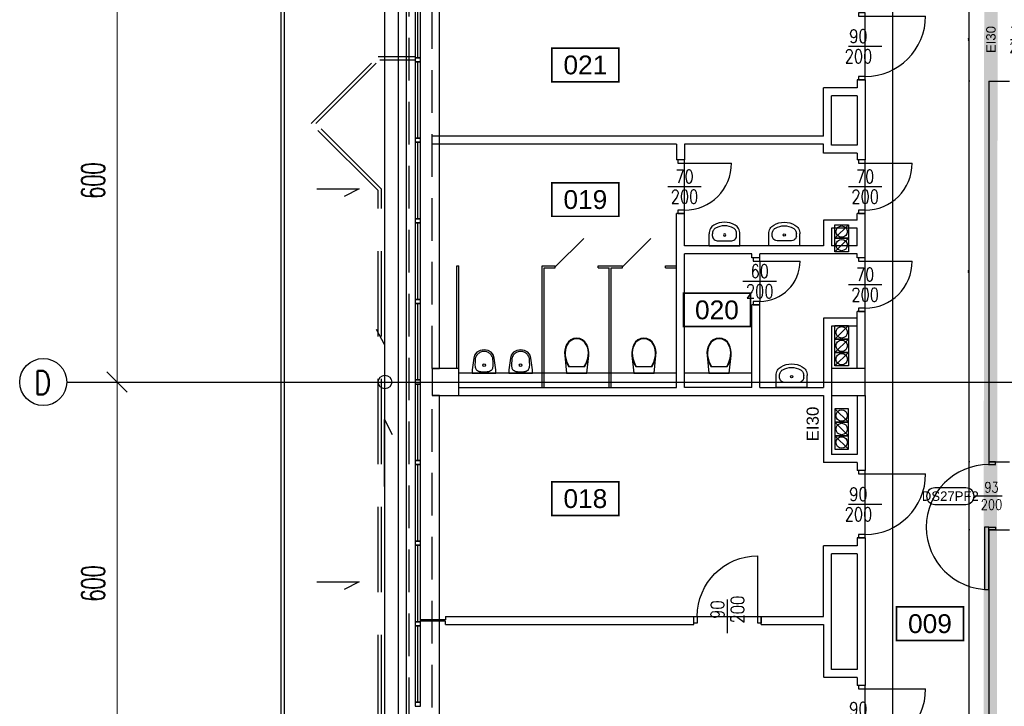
# Model space of a CAD drawing. Header units: centimetres. Extents: x -228435 to 46820, y -89367 to 152985.
# Tile 16 of 252: x -77480 to -62818, y 36170 to 46396. Entities that reach past the tile are written whole.
import ezdxf
from ezdxf.enums import TextEntityAlignment as Align

# ---------------------------------------------------------------- set-up
doc = ezdxf.new("R2010")
doc.units = ezdxf.units.CM
doc.header["$LTSCALE"] = 50
doc.header["$PDMODE"] = 35
doc.header["$PDSIZE"] = 0.1
for name, pattern in [('Kondygnacja  -0_5$0$DIVIDE', [31.75, 12.7, -6.35, 0, -6.35, 0, -6.35]), ('Kondygnacja  -0_5$0$DOT2', [3.175, 0, -3.175]), ('Kondygnacja  -0_5$0$HIDDEN', [9.525, 6.35, -3.175]), ('Osie rzutów$0$DASHDOT2', [12.7, 6.35, -3.175, 0, -3.175])]:
    doc.linetypes.add(name, pattern=pattern)
doc.layers.get('0').update_dxf_attribs({"color": 8})
doc.layers.get('DEFPOINTS').update_dxf_attribs({"color": 8})
for name, color, linetype in [('Kondygnacja  -0_5$0$ARCH_ETAPOWANIE', 8, 'Kondygnacja  -0_5$0$DIVIDE'), ('Kondygnacja  -0_5$0$ARCH_INFO_ETYK_DRZWI', 8, 'Continuous'), ('Kondygnacja  -0_5$0$ARCH_INFO_ETYK_DRZWI_IST', 8, 'Continuous'), ('Kondygnacja  -0_5$0$ARCH_INFO_ODPORNOŚĆ OGNIOWA', 8, 'Continuous'), ('Kondygnacja  -0_5$0$ARCH_MUROWANE_IST', 8, 'Continuous'), ('Kondygnacja  -0_5$0$ARCH_NIEWIDOK_IST', 8, 'Kondygnacja  -0_5$0$HIDDEN'), ('Kondygnacja  -0_5$0$ARCH_OTWORY_WENTYLACJA_IST', 8, 'Continuous'), ('Kondygnacja  -0_5$0$ARCH_WIDOK_IST', 8, 'Continuous'), ('Kondygnacja  -0_5$0$ARCH_WYBURZENIA', 8, 'Kondygnacja  -0_5$0$DOT2'), ('Kondygnacja  -0_5$0$ARCH_WYPOSAŻENIE_SANITARNE_IST', 8, 'Continuous'), ('Kondygnacja  -0_5$0$ARCH_ŚCIANKI_WC_5_IST', 8, 'Continuous'), ('Kondygnacja  -0_5$0$ARCH_ŚLUSARKA_DRZWI', 8, 'Continuous'), ('Kondygnacja  -0_5$0$ARCH_ŚLUSARKA_DRZWI_IST', 8, 'Continuous'), ('Kondygnacja  -0_5$0$ARCH_ŚLUSARKA_OKNA_IST', 8, 'Continuous'), ('Kondygnacja  -0_5$0$ARCH_ŻELBET_IST', 8, 'Continuous'), ('Osie rzutów$0$ARCH_INFO_OSIE_IST', 8, 'Osie rzutów$0$DASHDOT2'), ('Osie rzutów$0$ARCH_INFO_OSIE_OPISY_IST', 8, 'Continuous'), ('Pomieszczenia -05$0$ARCH_INFO_AREA_ETYKIETY_200', 8, 'Continuous')]:
    doc.layers.add(name, color=color, linetype=linetype)
doc.layers.add('Kondygnacja  -0_5$0$ARCH_INFO_WYMIARY', color=8, linetype='Continuous', lineweight=9)
doc.layers.add('Osie rzutów$0$ARCH_INFO_WYMIARY', color=8, linetype='Continuous', lineweight=9)
doc.styles.add('Kondygnacja  -0_5$0$Arial', font='ARIAL.TTF')
doc.styles.add('Kondygnacja  -0_5$0$Romans', font='Romans.shx', dxfattribs={"width": 0.7})
doc.styles.add('Kondygnacja  -0_5$0$ROMANS-50-CM', font='romans.shx', dxfattribs={"width": 0.8, "height": 10})
doc.styles.add('Osie rzutów$0$ROMANS-250-CM', font='romans.shx', dxfattribs={"width": 0.8, "height": 50})
doc.styles.add('Osie rzutów$0$wymiary_cuprum', font='Romans.shx', dxfattribs={"width": 0.6})
doc.styles.add('Pomieszczenia -05$0$Arial', font='ARIAL.TTF')
doc.dimstyles.new('Kondygnacja  -0_5$0$Wymiary 1-100', dxfattribs={"dimtxt": 12, "dimasz": 10, "dimexe": 5, "dimexo": 0, "dimgap": 4, "dimtad": 1, "dimrnd": 0.5, "dimzin": 12, "dimdsep": 46, "dimtxsty": 'Kondygnacja  -0_5$0$Romans', "dimblk": 'Kondygnacja  -0_5$0$_Oblique', "dimcen": 10, "dimdle": 10, "dimclrt": 55, "dimazin": 0, "dimtfac": 1, "dimtmove": 1, "dimatfit": 3, "dimfxl": 0, "dimtolj": 1, "dimtzin": 0, "dimarcsym": 0})
doc.dimstyles.new('Osie rzutów$0$ARCH_ CT', dxfattribs={"dimtxt": 20, "dimasz": 20, "dimexe": 12, "dimexo": 20, "dimgap": 5, "dimtad": 1, "dimdec": 1, "dimrnd": 0.5, "dimzin": 9, "dimdsep": 46, "dimtxsty": 'Osie rzutów$0$wymiary_cuprum', "dimblk": 'Osie rzutów$0$_Oblique', "dimcen": 8, "dimdle": 12, "dimclrd": 256, "dimclre": 256, "dimclrt": 55, "dimadec": 1, "dimazin": 0, "dimtfac": 1, "dimtdec": 1, "dimtmove": 1, "dimatfit": 2, "dimldrblk": 'Osie rzutów$0$_Dot', "dimfxl": 0, "dimtolj": 1, "dimtzin": 0, "dimlwd": -1, "dimlwe": -1, "dimarcsym": 0})

# ---------------------------------------------------------------- blocks, each defined once
blk = doc.blocks.new('Osie rzutów$0$_Oblique')
at = {"color": 0, "linetype": 'ByBlock', "lineweight": -2}
blk.add_line((-0.5, -0.5), (0.5, 0.5), dxfattribs=at)
blk = doc.blocks.new('*D319')
at = {"layer": 'DEFPOINTS', "color": 0}
for p in [(4545, 9200), (4511, 8600), (4545, 8600)]:
    blk.add_point(p, dxfattribs=at)
at = {"layer": 'Osie rzutów$0$ARCH_INFO_WYMIARY'}
for p, q in [((4511, 9208), (4511, 8592)), ((4530, 9200), (4503, 9200)), ((4530, 8600), (4503, 8600))]:
    blk.add_line(p, q, dxfattribs=at)
at = {"layer": 'Osie rzutów$0$ARCH_INFO_WYMIARY', "xscale": 30, "yscale": 30, "zscale": 30}
for p, rotation in [((4511, 9200), 90), ((4511, 8600), 270)]:
    blk.add_blockref('Osie rzutów$0$_Oblique', p, dxfattribs=dict(at, rotation=rotation))
at = {"layer": 'Osie rzutów$0$ARCH_INFO_WYMIARY', "color": 55, "insert": (4475.5, 8900), "char_height": 35, "attachment_point": 5, "rotation": 90, "style": 'Osie rzutów$0$wymiary_cuprum'}
blk.add_mtext('\\A1;600', dxfattribs=at)
blk = doc.blocks.new('Osie rzutów$0$_Dot')
at = {"color": 0, "linetype": 'ByBlock', "lineweight": -2}
blk.add_line((-0.5, 0), (-1, 0), dxfattribs=at)
at = {"color": 0, "linetype": 'ByBlock', "const_width": 0.5}
blk.add_lwpolyline([(-0.25, 0, 1), (0.25, 0, 1)], format="xyb", close=True, dxfattribs=at)
blk = doc.blocks.new('*D320')
at = {"layer": 'DEFPOINTS', "color": 0}
for p in [(4545, 8600), (4511, 8000), (4545, 8000)]:
    blk.add_point(p, dxfattribs=at)
at = {"layer": 'Osie rzutów$0$ARCH_INFO_WYMIARY'}
for p, q in [((4511, 8608), (4511, 7992)), ((4530, 8600), (4503, 8600)), ((4530, 8000), (4503, 8000))]:
    blk.add_line(p, q, dxfattribs=at)
at = {"layer": 'Osie rzutów$0$ARCH_INFO_WYMIARY', "xscale": 30, "yscale": 30, "zscale": 30}
for p, rotation in [((4511, 8600), 90), ((4511, 8000), 270)]:
    blk.add_blockref('Osie rzutów$0$_Oblique', p, dxfattribs=dict(at, rotation=rotation))
at = {"layer": 'Osie rzutów$0$ARCH_INFO_WYMIARY', "color": 55, "insert": (4475.5, 8300), "char_height": 35, "attachment_point": 5, "rotation": 90, "style": 'Osie rzutów$0$wymiary_cuprum'}
blk.add_mtext('\\A1;600', dxfattribs=at)
blk = doc.blocks.new('Kondygnacja  -0_5$0$T-drzwi_prawe-200')
at = {"layer": 'Kondygnacja  -0_5$0$ARCH_INFO_ETYK_DRZWI'}
blk.add_line((0, 0), (60, 0), dxfattribs=at)
blk.add_lwpolyline([(143.7, 17.5), (77.5, 17.5, 1), (77.5, -17.5), (143.7, -17.5, 1)], format="xyb", close=True, dxfattribs=at)
at = {"layer": 'Kondygnacja  -0_5$0$ARCH_INFO_ETYK_DRZWI', "color": 1, "style": 'Kondygnacja  -0_5$0$Arial'}
blk.add_attdef('ADS_DRZWI:ODPORNOŚĆ_OGNIOWA', text='', height=20, rotation=90, dxfattribs=at).set_placement((-25.5, 0.1), align=Align.BOTTOM_CENTER)
at = {"layer": 'Kondygnacja  -0_5$0$ARCH_INFO_ETYK_DRZWI', "style": 'Kondygnacja  -0_5$0$Romans', "width": 0.8}
for tag, p in [('ADS_DRZWI:SZEROKOŚĆ', (20.5, 8)), ('ADS_DRZWI:WYSOKOŚĆ', (20.5, -28))]:
    blk.add_attdef(tag, text='', height=22, dxfattribs=at).set_placement(p, align=Align.CENTER)
at = {"layer": 'Kondygnacja  -0_5$0$ARCH_INFO_ETYK_DRZWI', "style": 'Kondygnacja  -0_5$0$Arial'}
blk.add_attdef('ADS_DRZWI:SYMBOL', text='', height=20, dxfattribs=at).set_placement((110.7, 0), align=Align.MIDDLE)
blk = doc.blocks.new('Kondygnacja  -0_5$0$T-drzwi_lewe-200')
at = {"layer": 'Kondygnacja  -0_5$0$ARCH_INFO_ETYK_DRZWI'}
blk.add_line((0, 0), (-60, 0), dxfattribs=at)
blk.add_lwpolyline([(-77.5, 17.5), (-143.7, 17.5, 1), (-143.7, -17.5), (-77.5, -17.5, 1)], format="xyb", close=True, dxfattribs=at)
at = {"layer": 'Kondygnacja  -0_5$0$ARCH_INFO_ETYK_DRZWI', "color": 1, "style": 'Kondygnacja  -0_5$0$Arial'}
blk.add_attdef('ADS_DRZWI:ODPORNOŚĆ_OGNIOWA', text='', height=20, rotation=90, dxfattribs=at).set_placement((56.4, 0.1), align=Align.BOTTOM_CENTER)
at = {"layer": 'Kondygnacja  -0_5$0$ARCH_INFO_ETYK_DRZWI', "style": 'Kondygnacja  -0_5$0$Romans', "width": 0.8}
for tag, p in [('ADS_DRZWI:SZEROKOŚĆ', (-23, 7.9)), ('ADS_DRZWI:WYSOKOŚĆ', (-23, -29))]:
    blk.add_attdef(tag, text='', height=22, dxfattribs=at).set_placement(p, align=Align.CENTER)
at = {"layer": 'Kondygnacja  -0_5$0$ARCH_INFO_ETYK_DRZWI', "style": 'Kondygnacja  -0_5$0$Arial'}
blk.add_attdef('ADS_DRZWI:SYMBOL', text='', height=20, dxfattribs=at).set_placement((-110.6, 0), align=Align.MIDDLE)
blk = doc.blocks.new('Kondygnacja  -0_5$0$_Oblique')
at = {"color": 0, "linetype": 'ByBlock', "lineweight": -2}
blk.add_line((-0.5, -0.5), (0.5, 0.5), dxfattribs=at)
blk = doc.blocks.new('*D151')
at = {"layer": 'DEFPOINTS', "color": 0}
for p in [(-64890, 62540), (-64476, 62540), (-64890, 30370)]:
    blk.add_point(p, dxfattribs=at)
at = {"layer": 'Kondygnacja  -0_5$0$ARCH_INFO_WYMIARY', "color": 0, "lineweight": -2}
for p, q in [((-64484, 62540), (-64471, 62540)), ((-64476, 30360), (-64476, 62550)), ((-64496, 47990), (-64496, 48036)), ((-64476, 46455), (-64496, 47990)), ((-64484, 30370), (-64471, 30370))]:
    blk.add_line(p, q, dxfattribs=at)
at = {"layer": 'Kondygnacja  -0_5$0$ARCH_INFO_WYMIARY', "color": 0, "lineweight": -2, "xscale": 10, "yscale": 10, "zscale": 10}
for p, rotation in [((-64476, 62540), 90), ((-64476, 30370), 270)]:
    blk.add_blockref('Kondygnacja  -0_5$0$_Oblique', p, dxfattribs=dict(at, rotation=rotation))
at = {"layer": 'Kondygnacja  -0_5$0$ARCH_INFO_WYMIARY', "color": 55, "insert": (-64506, 48013), "char_height": 12, "attachment_point": 5, "rotation": 90, "style": 'Kondygnacja  -0_5$0$Romans'}
blk.add_mtext('\\A1;32170', dxfattribs=at)
blk = doc.blocks.new('*D111')
at = {"layer": 'DEFPOINTS', "color": 0}
for p in [(-63339, 38800), (-63050, 38800), (-63050, 19095)]:
    blk.add_point(p, dxfattribs=at)
at = {"layer": 'Kondygnacja  -0_5$0$ARCH_INFO_WYMIARY', "color": 0, "lineweight": -2}
for p, q in [((-63331, 38800), (-63344, 38800)), ((-63339, 19085), (-63339, 38810)), ((-63331, 19095), (-63344, 19095))]:
    blk.add_line(p, q, dxfattribs=at)
at = {"layer": 'Kondygnacja  -0_5$0$ARCH_INFO_WYMIARY', "color": 0, "lineweight": -2, "xscale": 10, "yscale": 10, "zscale": 10}
for p, rotation in [((-63339, 38800), 90), ((-63339, 19095), 270)]:
    blk.add_blockref('Kondygnacja  -0_5$0$_Oblique', p, dxfattribs=dict(at, rotation=rotation))
at = {"layer": 'Kondygnacja  -0_5$0$ARCH_INFO_WYMIARY', "color": 55, "insert": (-63349, 27500), "char_height": 12, "attachment_point": 5, "rotation": 90, "style": 'Kondygnacja  -0_5$0$Romans'}
blk.add_mtext('\\A1;19705', dxfattribs=at)
blk = doc.blocks.new('*D112')
at = {"layer": 'DEFPOINTS', "color": 0}
for p in [(-63339, 39810), (-62980, 39810), (-63050, 38800)]:
    blk.add_point(p, dxfattribs=at)
at = {"layer": 'Kondygnacja  -0_5$0$ARCH_INFO_WYMIARY', "color": 0, "lineweight": -2}
for p, q in [((-63331, 39810), (-63344, 39810)), ((-63339, 38790), (-63339, 39820)), ((-63331, 38800), (-63344, 38800))]:
    blk.add_line(p, q, dxfattribs=at)
at = {"layer": 'Kondygnacja  -0_5$0$ARCH_INFO_WYMIARY', "color": 0, "lineweight": -2, "xscale": 10, "yscale": 10, "zscale": 10}
for p, rotation in [((-63339, 39810), 90), ((-63339, 38800), 270)]:
    blk.add_blockref('Kondygnacja  -0_5$0$_Oblique', p, dxfattribs=dict(at, rotation=rotation))
at = {"layer": 'Kondygnacja  -0_5$0$ARCH_INFO_WYMIARY', "color": 55, "insert": (-63349, 39305), "char_height": 12, "attachment_point": 5, "rotation": 90, "style": 'Kondygnacja  -0_5$0$Romans'}
blk.add_mtext('\\A1;1010', dxfattribs=at)
blk = doc.blocks.new('*D170')
at = {"layer": 'DEFPOINTS', "color": 0}
for p in [(-63339, 45480), (-63050, 45480), (-62980, 39810)]:
    blk.add_point(p, dxfattribs=at)
at = {"layer": 'Kondygnacja  -0_5$0$ARCH_INFO_WYMIARY', "color": 0, "lineweight": -2}
for p, q in [((-63331, 45480), (-63344, 45480)), ((-63339, 39800), (-63339, 45490)), ((-63331, 39810), (-63344, 39810))]:
    blk.add_line(p, q, dxfattribs=at)
at = {"layer": 'Kondygnacja  -0_5$0$ARCH_INFO_WYMIARY', "color": 0, "lineweight": -2, "xscale": 10, "yscale": 10, "zscale": 10}
for p, rotation in [((-63339, 45480), 90), ((-63339, 39810), 270)]:
    blk.add_blockref('Kondygnacja  -0_5$0$_Oblique', p, dxfattribs=dict(at, rotation=rotation))
at = {"layer": 'Kondygnacja  -0_5$0$ARCH_INFO_WYMIARY', "color": 55, "insert": (-63349, 42645), "char_height": 12, "attachment_point": 5, "rotation": 90, "style": 'Kondygnacja  -0_5$0$Romans'}
blk.add_mtext('\\A1;5670', dxfattribs=at)
blk = doc.blocks.new('*D171')
at = {"layer": 'DEFPOINTS', "color": 0}
for p in [(-63339, 46720), (-63050, 46720), (-63050, 45480)]:
    blk.add_point(p, dxfattribs=at)
at = {"layer": 'Kondygnacja  -0_5$0$ARCH_INFO_WYMIARY', "color": 0, "lineweight": -2}
for p, q in [((-63331, 46720), (-63344, 46720)), ((-63339, 45470), (-63339, 46730)), ((-63331, 45480), (-63344, 45480))]:
    blk.add_line(p, q, dxfattribs=at)
at = {"layer": 'Kondygnacja  -0_5$0$ARCH_INFO_WYMIARY', "color": 0, "lineweight": -2, "xscale": 10, "yscale": 10, "zscale": 10}
for p, rotation in [((-63339, 46720), 90), ((-63339, 45480), 270)]:
    blk.add_blockref('Kondygnacja  -0_5$0$_Oblique', p, dxfattribs=dict(at, rotation=rotation))
at = {"layer": 'Kondygnacja  -0_5$0$ARCH_INFO_WYMIARY', "color": 55, "insert": (-63349, 46100), "char_height": 12, "attachment_point": 5, "rotation": 90, "style": 'Kondygnacja  -0_5$0$Romans'}
blk.add_mtext('\\A1;1240', dxfattribs=at)
blk = doc.blocks.new('Kondygnacja  -0_5$0$DRZWI90')
blk.add_line((-45, 0), (-45, 90))
at = {"lineweight": -3}
for p, q in [((0, -25), (0, 25)), ((45, 0), (-45, 0))]:
    blk.add_line(p, q, dxfattribs=at)
for points in [[(-50, -10), (-45, -10), (-45, 0), (-50, 0)], [(45, -10), (50, -10), (50, 0), (45, 0)]]:
    blk.add_lwpolyline(points, close=True, dxfattribs=at)
blk.add_arc((-45, 0), 90, 0, 90, dxfattribs=at)
blk = doc.blocks.new('Kondygnacja  -0_5$0$DRZWI70')
blk.add_line((-35, 0), (-35, 70))
at = {"lineweight": -3}
for p, q in [((0, -25), (0, 25)), ((35, 0), (-35, 0))]:
    blk.add_line(p, q, dxfattribs=at)
for points in [[(-40, -10), (-35, -10), (-35, 0), (-40, 0)], [(35, -10), (40, -10), (40, 0), (35, 0)]]:
    blk.add_lwpolyline(points, close=True, dxfattribs=at)
blk.add_arc((-35, 0), 70, 0, 90, dxfattribs=at)
blk = doc.blocks.new('Kondygnacja  -0_5$0$kibel wiszący')
at = {"ltscale": 0.3}
for p, q in [((-12.3, 46.8), (-15, 43)), ((-11.8, 46.2), (-14.2, 42.6)), ((-8.8, 49.7), (-12.3, 46.8)), ((-8.4, 49), (-11.8, 46.2)), ((-4.6, 51.6), (-8.8, 49.7)), ((-4.4, 50.8), (-8.4, 49)), ((0, 52.2), (-4.6, 51.6)), ((0, 51.4), (-4.4, 50.8)), ((4.6, 51.6), (0, 52.2)), ((4.4, 50.8), (0, 51.4)), ((8.4, 49), (4.4, 50.8)), ((8.8, 49.7), (4.6, 51.6)), ((11.8, 46.2), (8.4, 49)), ((12.3, 46.8), (8.8, 49.7)), ((14.2, 42.6), (11.8, 46.2)), ((15, 43), (12.3, 46.8)), ((-17.6, 34.9), (-18.1, 30.7)), ((-18.1, 30.7), (-17.9, 26.5)), ((-16.6, 39), (-17.6, 34.9)), ((-16.8, 34.8), (-17.3, 30.7)), ((-17.3, 30.7), (-17.1, 26.6)), ((-15.8, 38.8), (-16.8, 34.8)), ((-15, 43), (-16.6, 39)), ((-14.2, 42.6), (-15.8, 38.8)), ((15.8, 38.8), (14.2, 42.6)), ((16.6, 39), (15, 43)), ((16.8, 34.8), (15.8, 38.8)), ((17.6, 34.9), (16.6, 39)), ((17.3, 30.7), (16.8, 34.8)), ((17.1, 26.6), (17.3, 30.7)), ((18.1, 30.7), (17.6, 34.9)), ((17.9, 26.5), (18.1, 30.7)), ((-17.9, 26.5), (-17.2, 22.2)), ((-17.9, 26.5), (-15.1, 0)), ((-17.2, 22.2), (-16, 18.1)), ((-17.1, 26.6), (-16.4, 22.3)), ((-16.4, 22.3), (-15.1, 18.1)), ((-16, 18.1), (-14.3, 14.1)), ((-15.1, 18.1), (-13.4, 14.1)), ((13.4, 14.1), (15.2, 18.1)), ((14.3, 14.1), (16, 18.1)), ((15.1, 0), (17.9, 26.5)), ((15.2, 18.1), (16.4, 22.3)), ((16, 18.1), (17.2, 22.2)), ((16.4, 22.3), (17.1, 26.6)), ((17.2, 22.2), (17.9, 26.5)), ((-14.3, 14.1), (-12.2, 10.3)), ((-13.4, 14.1), (-11.3, 10.3)), ((-12.2, 10.3), (12.2, 10.3)), ((11.3, 10.3), (13.4, 14.1)), ((12.2, 10.3), (14.3, 14.1))]:
    blk.add_line(p, q, dxfattribs=at)
at = {"ltscale": 3}
blk.add_line((-15.1, 0), (15.1, 0), dxfattribs=at)
blk = doc.blocks.new('Kondygnacja  -0_5$0$KLM_Poziom_0$0$M_BATH_TOIL_3D URINAL - BOWL_P')
at = {"color": 0, "linetype": 'ByBlock', "lineweight": -2}
blk.add_lwpolyline([(0, -17.5), (5, -17.5), (22.4, -15.2), (27.1, -14.1), (31.3, -10.8), (34, -5.9), (35, 0), (34, 5.9), (31.3, 10.8), (27.1, 14.1), (22.4, 15.2), (5, 17.5), (0, 17.5)], close=True, dxfattribs=at)
blk.add_lwpolyline([(21.8, -13.1, 0.041948), (24, -12.5, 0.055141), (26.3, -11.3, 0.048624), (28.5, -9.5, 0.049619), (30.2, -7.5, 0.049556), (31.5, -5.2, 0.049867), (32.2, -2.6, 0.049959), (32.5, 0, 0.049959), (32.2, 2.6, 0.049867), (31.5, 5.2, 0.049556), (30.2, 7.5, 0.049619), (28.5, 9.5, 0.048624), (26.3, 11.3, 0.055141), (24, 12.5, 0.041948), (21.8, 13.1, 0.011975), (13.8, 13.5, 0.042106), (10, 13.4, 0.066431), (7.8, 12.9, 0.050995), (5.8, 11.9, 0.080215), (4.8, 11, 0.019094), (4.2, 10.2, 0.027547), (3.9, 9.6, 0.030792), (3.4, 8.7, 0.020957), (2.9, 7.2, 0.047941), (2.5, 4.8, 0.023967), (2.2, 0, 0.023967), (2.5, -4.8, 0.047941), (2.9, -7.2, 0.020957), (3.4, -8.7, 0.030792), (3.9, -9.6, 0.027547), (4.2, -10.2, 0.019094), (4.8, -11, 0.080215), (5.8, -11.9, 0.050995), (7.8, -12.9, 0.066431), (10, -13.4, 0.042106), (13.8, -13.5, 0.011975)], format="xyb", close=True, dxfattribs=at)
blk.add_circle((12.1, 0), 2, dxfattribs=at)
at = {"layer": 'DEFPOINTS', "color": 0, "linetype": 'ByBlock', "lineweight": -2}
for p in [(0, 38.1), (0, -38.1)]:
    blk.add_point(p, dxfattribs=at)
blk = doc.blocks.new('Kondygnacja  -0_5$0$DRZWI60')
at = {"color": 0}
blk.add_line((-30, 0), (-30, 60), dxfattribs=at)
at = {"color": 0, "lineweight": -3}
for p, q in [((0, -25), (0, 25)), ((-30, 0), (30, 0))]:
    blk.add_line(p, q, dxfattribs=at)
for points in [[(-35, -10), (-30, -10), (-30, 0), (-35, 0)], [(30, -10), (35, -10), (35, 0), (30, 0)]]:
    blk.add_lwpolyline(points, close=True, dxfattribs=at)
blk.add_arc((-30, 0), 60, 0, 90, dxfattribs=at)
blk = doc.blocks.new('Kondygnacja  -0_5$0$umywalka')
at = {"ltscale": 0.3}
for p, q in [((0, -23), (0, 23)), ((0, 23), (17.8, 23)), ((14.3, 18), (17.8, 18)), ((7.2, -9.1), (7.2, 9.1)), ((7.2, 9.1), (7.2, 9.1)), ((0, -23), (17.8, -23)), ((14.3, -18), (17.8, -18))]:
    blk.add_line(p, q, dxfattribs=at)
for points in [[(7.2, 9.1), (7.3, 10.8), (7.7, 12.5), (8.4, 14), (9.3, 15.4), (10.3, 16.5), (11.5, 17.3), (12.9, 17.8), (14.3, 18)], [(17.8, 23), (19.8, 22.9), (21.7, 22.5), (23.6, 21.9), (25.4, 21), (27, 20), (28.4, 18.7), (29.7, 17.3), (30.8, 15.7)], [(17.8, 18), (19.1, 17.9), (20.3, 17.7), (21.5, 17.3), (22.6, 16.7), (23.7, 16.1), (24.6, 15.3), (25.4, 14.4), (26.1, 13.3)], [(30.8, 15.7), (32.6, 12), (33.9, 8.1), (34.7, 4.1), (35, 0), (34.7, -4.1), (33.9, -8.1), (32.6, -12), (30.8, -15.7)], [(26.1, 13.3), (27.7, 10.2), (28.8, 6.9), (29.5, 3.5), (29.7, 0), (29.5, -3.5), (28.8, -6.9), (27.7, -10.2), (26.1, -13.3)], [(14.3, -18), (12.9, -17.8), (11.5, -17.3), (10.3, -16.5), (9.3, -15.4), (8.4, -14), (7.7, -12.5), (7.3, -10.8), (7.2, -9.1)], [(26.1, -13.3), (25.4, -14.4), (24.6, -15.3), (23.7, -16.1), (22.6, -16.7), (21.5, -17.3), (20.3, -17.7), (19.1, -17.9), (17.8, -18)], [(30.8, -15.7), (29.7, -17.3), (28.4, -18.7), (27, -20), (25.4, -21), (23.6, -21.9), (21.7, -22.5), (19.8, -22.9), (17.8, -23)]]:
    blk.add_lwpolyline(points, dxfattribs=at)
blk.add_circle((16.1, 0), 1.75, dxfattribs=at)
blk = doc.blocks.new('Pomieszczenia -05$0$etykieta_numer')
at = {"color": 0, "linetype": 'ByBlock', "const_width": 2.44}
blk.add_lwpolyline([(-50, -50), (-50, 0), (50, 0), (50, -50)], close=True, dxfattribs=at)
at = {"color": 0, "linetype": 'ByBlock', "style": 'Pomieszczenia -05$0$Arial'}
blk.add_attdef('AECAREA:NUMBER', text='', height=28, dxfattribs=at).set_placement((0, -25), align=Align.MIDDLE)
blk = doc.blocks.new('Osie rzutów')
at = {"layer": 'Osie rzutów$0$ARCH_INFO_OSIE_IST', "ltscale": 10}
for p, q in [((4930, 12510), (4930, 4623.26)), ((5000, 12510), (5000, 4512.32)), ((5600, 12510), (5600, 4512.32)), ((4436.04, 8600), (15156.54, 8600))]:
    blk.add_line(p, q, dxfattribs=at)
at = {"layer": 'Osie rzutów$0$ARCH_INFO_OSIE_OPISY_IST'}
blk.add_circle((4401.04, 8600), 35, dxfattribs=at)
at = {"layer": 'Osie rzutów$0$ARCH_INFO_OSIE_OPISY_IST', "style": 'Osie rzutów$0$ROMANS-250-CM', "width": 0.8}
blk.add_text('D', height=35, dxfattribs=at).set_placement((4387.76, 8581.57))
at = {"layer": 'Osie rzutów$0$ARCH_INFO_WYMIARY'}
for base, p1, p2, picture, middle in [((4511.04, 8600), (4544.98, 9200), (4544.98, 8600), '*D319', (4475.54, 8900)), ((4511.04, 8000), (4544.98, 8600), (4544.98, 8000), '*D320', (4475.54, 8300))]:
    dim = blk.add_linear_dim(base=base, p1=p1, p2=p2, angle=270, dimstyle='Osie rzutów$0$ARCH_ CT', override={"dimtxt": 35, "dimasz": 30, "dimexe": 8, "dimexo": 15, "dimgap": 18, "dimdle": 8}, dxfattribs=at)
    dim.commit()
    dim.dimension.update_dxf_attribs({"geometry": picture, "text_midpoint": middle})

msp = doc.modelspace()

# ---------------------------------------------------------------- linework, layer by layer
at = {"layer": 'Kondygnacja  -0_5$0$ARCH_ETAPOWANIE', "ltscale": 10, "const_width": 200, "elevation": 3000}
msp.add_lwpolyline([(-71680, -5690), (-71680, 9430), (-65010, 9430), (-65010, 10860), (-63050, 10860), (-62990, 77200), (-59020, 77200), (-59020, 89588.736), (-59420, 89588.736), (-59420.034, 102625.822), (-71890, 102620.19), (-71890, 102620.19), (-32748.04, 102637.868)], dxfattribs=at)
at = {"layer": 'Kondygnacja  -0_5$0$ARCH_MUROWANE_IST', "ltscale": 4}
for p, q in [((-65010, 45500), (-65010, 45380)), ((-64890, 45500), (-65010, 45500)), ((-64890, 45500), (-64890, 44310)), ((-64890, 45500), (-64890, 44310)), ((-63050, 45480), (-62740, 45480)), ((-63050, 45480), (-63050, 39810)), ((-65510, 44660), (-65510, 45380)), ((-65010, 45380), (-65510, 45380)), ((-65390, 44530), (-65390, 45260)), ((-65010, 45260), (-65390, 45260)), ((-65010, 45260), (-65010, 44530)), ((-65510, 44660), (-71340, 44660)), ((-67700, 44540), (-71340, 44540)), ((-67700, 44540), (-67700, 44310)), ((-65510, 44540), (-67580, 44540)), ((-67580, 44540), (-67580, 44310)), ((-65510, 44410), (-65510, 44540)), ((-65010, 44530), (-65390, 44530)), ((-67580, 44310), (-67700, 44310)), ((-65010, 44410), (-65510, 44410)), ((-65010, 44410), (-65010, 44310)), ((-64890, 44310), (-65010, 44310)), ((-67700, 40920), (-67700, 43510)), ((-67580, 43510), (-67700, 43510)), ((-67580, 43030), (-67580, 43510)), ((-65510, 43410), (-65510, 43030)), ((-65010, 43410), (-65510, 43410)), ((-65010, 43410), (-65010, 43510)), ((-64890, 43510), (-65010, 43510)), ((-64890, 42850), (-64890, 43510)), ((-65010, 43290), (-65390, 43290)), ((-65390, 43290), (-65390, 43030)), ((-65010, 43030), (-65010, 43290)), ((-65510, 43030), (-67580, 43030)), ((-65010, 43030), (-65390, 43030)), ((-67580, 40920), (-67580, 42910)), ((-66580, 42910), (-67580, 42910)), ((-66580, 42850), (-66580, 42910)), ((-66460, 42850), (-66580, 42850)), ((-65010, 42910), (-66460, 42910)), ((-66460, 42850), (-66460, 42910)), ((-65010, 42850), (-65010, 42910)), ((-64890, 42850), (-65010, 42850)), ((-66580, 40920), (-66580, 42150)), ((-66460, 42150), (-66580, 42150)), ((-66460, 40920), (-66460, 42150)), ((-65510, 41950), (-65510, 40920)), ((-65010, 41950), (-65510, 41950)), ((-65010, 41200), (-65010, 42050)), ((-64890, 42050), (-65010, 42050)), ((-64890, 41200), (-64890, 42050)), ((-65010, 41830), (-65390, 41830)), ((-65390, 41830), (-65390, 39920)), ((-70940, 40920), (-67700, 40920)), ((-66580, 40920), (-67580, 40920)), ((-66460, 40920), (-65510, 40920)), ((-70940, 40800), (-65510, 40800)), ((-65510, 40800), (-65510, 39800)), ((-65010, 40800), (-65010, 39920)), ((-64890, 40800), (-64890, 39680)), ((-64890, 40800), (-64890, 39680)), ((-65010, 39920), (-65390, 39920)), ((-65010, 39800), (-65510, 39800)), ((-65010, 39800), (-65010, 39680)), ((-63050, 39810), (-62740, 39810)), ((-64890, 39680), (-65010, 39680)), ((-63050, 38800), (-62740, 38800)), ((-63050, 38800), (-63050, 19095)), ((-65510, 37510), (-65510, 38560)), ((-65010, 38560), (-65510, 38560)), ((-64890, 38680), (-65010, 38680)), ((-65010, 38680), (-65010, 38560)), ((-64890, 38680), (-64890, 36480)), ((-65390, 36720), (-65390, 38440)), ((-65010, 38440), (-65390, 38440)), ((-65010, 38440), (-65010, 36720)), ((-71140, 37460), (-71510, 37460)), ((-71140, 37440), (-71510, 37440)), ((-71140, 37510), (-67440, 37510)), ((-71140, 37510), (-71140, 37460)), ((-71140, 37390), (-71140, 37440)), ((-71140, 37390), (-67440, 37390)), ((-67440, 37390), (-67440, 37510)), ((-66440, 37510), (-65510, 37510)), ((-66440, 37390), (-66440, 37510)), ((-66440, 37390), (-65510, 37390)), ((-65510, 37390), (-65510, 36611.165)), ((-65010, 36720), (-65390, 36720)), ((-65010, 36600), (-65510, 36600)), ((-65010, 36600), (-65010, 36480)), ((-64890, 36480), (-65010, 36480))]:
    msp.add_line(p, q, dxfattribs=at)
at = {"layer": 'Kondygnacja  -0_5$0$ARCH_NIEWIDOK_IST', "ltscale": 2}
for p, q in [((-71680, 11200), (-71680, 51868.29)), ((-71340, 41200), (-71340, 46800)), ((-71340, 35200), (-71340, 40800))]:
    msp.add_line(p, q, dxfattribs=at)
at = {"layer": 'Kondygnacja  -0_5$0$ARCH_NIEWIDOK_IST', "ltscale": 4}
for points in [[(-72140, 11200), (-72140.002, 43850), (-73140.002, 44850), (-72140.002, 45850), (-71590, 45850)], [(-72090.015, 11200), (-72090.002, 43870.711), (-73069.291, 44850), (-72119.291, 45800), (-71590, 45800)]]:
    msp.add_lwpolyline(points, dxfattribs=at)
at = {"layer": 'Kondygnacja  -0_5$0$ARCH_OTWORY_WENTYLACJA_IST'}
for p, q in [((-65140, 43340), (-65340, 43140)), ((-65140, 43140), (-65340, 42940)), ((-65140, 41840), (-65340, 41640)), ((-65140, 41640), (-65340, 41440)), ((-65140, 41440), (-65340, 41240)), ((-65140, 40400), (-65340, 40600)), ((-65140, 40200), (-65340, 40400)), ((-65140, 40000), (-65340, 40200))]:
    msp.add_line(p, q, dxfattribs=at)
for points in [[(-65140, 43140), (-65340, 43140), (-65340, 43340), (-65140, 43340)], [(-65140, 42940), (-65340, 42940), (-65340, 43140), (-65140, 43140)], [(-65140, 41640), (-65340, 41640), (-65340, 41840), (-65140, 41840)], [(-65140, 41440), (-65340, 41440), (-65340, 41640), (-65140, 41640)], [(-65140, 41240), (-65340, 41240), (-65340, 41440), (-65140, 41440)], [(-65140, 40600), (-65340, 40600), (-65340, 40400), (-65140, 40400)], [(-65140, 40400), (-65340, 40400), (-65340, 40200), (-65140, 40200)], [(-65140, 40200), (-65340, 40200), (-65340, 40000), (-65140, 40000)]]:
    msp.add_lwpolyline(points, close=True, dxfattribs=at)
for centre in [(-65240, 43240), (-65240, 43040), (-65240, 41740), (-65240, 41540), (-65240, 41340), (-65240, 40500), (-65240, 40300), (-65240, 40100)]:
    msp.add_circle(centre, 85, dxfattribs=at)
at = {"layer": 'Kondygnacja  -0_5$0$ARCH_WIDOK_IST'}
for p, q in [((-73540, 67150), (-73540, 10780)), ((-73590, 67100), (-73590, 10680)), ((-72040, 10780), (-72040, 50600)), ((-71840, 10776.088), (-71840, 50600)), ((-73054.905, 43878.047), (-72424.668, 43878.047)), ((-72424.668, 43878.047), (-72649.549, 43761.898)), ((-72049.429, 42558.315), (-72049.429, 41558.315)), ((-72049.429, 41558.315), (-72165.577, 41783.196)), ((-67700, 41130), (-70940, 41130)), ((-66580, 41130), (-67580, 41130)), ((-72049.429, 39441.685), (-72049.429, 40441.685)), ((-72049.429, 40441.685), (-71933.28, 40216.804)), ((-73054.905, 38025.299), (-72424.668, 38025.299)), ((-72424.668, 38025.299), (-72649.549, 37909.15))]:
    msp.add_line(p, q, dxfattribs=at)
for points in [[(-71680, 11200), (-71720, 11200), (-71720, 51868.29)], [(-71340, 41200), (-71230, 41200), (-71230, 46800), (-71340, 46800)], [(-71340, 35200), (-71230, 35200), (-71230, 40800), (-71340, 40800)]]:
    msp.add_lwpolyline(points, dxfattribs=at)
msp.add_circle((-72040, 41000), 100, dxfattribs=at)
at = {"layer": 'Kondygnacja  -0_5$0$ARCH_WYBURZENIA', "ltscale": 6}
msp.add_line((-63050, 38850), (-63950, 38850), dxfattribs=at)
for points in [[(-62950, 39750), (-62950, 39810), (-63050, 39810), (-63050, 39750)], [(-62950, 38800), (-62950, 38850), (-63050, 38850), (-63050, 38800)]]:
    msp.add_lwpolyline(points, close=True, dxfattribs=at)
msp.add_arc((-63050, 38850), 900, 90, 180, dxfattribs=at)
at = {"layer": 'Kondygnacja  -0_5$0$ARCH_ŚCIANKI_WC_5_IST'}
for p, q in [((-69505, 42715), (-69080.736, 43139.264)), ((-68505, 42715), (-68080.736, 43139.264)), ((-70970, 41200), (-70970, 42730)), ((-70970, 42730), (-70940, 42730)), ((-70940, 41200), (-70940, 42730)), ((-69700, 40920), (-69700, 42730)), ((-69700, 42730), (-69505, 42730)), ((-69670, 40920), (-69670, 42700)), ((-69670, 42700), (-69505, 42700)), ((-69505, 42700), (-69505, 42730)), ((-68865, 42700), (-68865, 42730)), ((-68865, 42730), (-68670, 42730)), ((-68865, 42700), (-68700, 42700)), ((-68700, 42730), (-68505, 42730)), ((-68700, 40920), (-68700, 42700)), ((-68670, 42730), (-68670, 42730)), ((-68670, 40920), (-68670, 42700)), ((-68670, 42700), (-68505, 42700)), ((-68505, 42700), (-68505, 42730)), ((-67865, 42700), (-67865, 42730)), ((-67865, 42730), (-67700, 42730)), ((-67865, 42700), (-67700, 42700))]:
    msp.add_line(p, q, dxfattribs=at)
at = {"layer": 'Kondygnacja  -0_5$0$ARCH_ŚLUSARKA_DRZWI', "linetype": 'Continuous', "lineweight": -3}
for points in [[(-62949, 39770), (-62949, 39810), (-63050, 39810), (-63050, 39770)], [(-63050, 38840), (-63113, 38840), (-63113, 37910), (-63050, 37910)], [(-62949, 38840), (-62949, 38800), (-63050, 38800), (-63050, 38840)]]:
    msp.add_lwpolyline(points, close=True, dxfattribs=at)
msp.add_arc((-63050, 38840), 930, 90, 270, dxfattribs=at)
at = {"layer": 'Kondygnacja  -0_5$0$ARCH_ŚLUSARKA_OKNA_IST'}
for p, q in [((-71550, 45830), (-71550, 46970)), ((-71550, 44630), (-71550, 45770)), ((-71550, 43430), (-71550, 44570)), ((-71550, 42230), (-71550, 43370)), ((-71550, 41030), (-71550, 42170)), ((-71550, 39830), (-71550, 40970)), ((-71550, 38630), (-71550, 39770)), ((-71550, 37430), (-71550, 38570)), ((-71550, 36230), (-71550, 37370))]:
    msp.add_line(p, q, dxfattribs=at)
for points in [[(-71510, 45830), (-71510, 46970), (-71590, 46970), (-71590, 45830)], [(-71510, 45770), (-71510, 45830), (-71590, 45830), (-71590, 45770)], [(-71510, 44630), (-71510, 45770), (-71590, 45770), (-71590, 44630)], [(-71510, 44570), (-71510, 44630), (-71590, 44630), (-71590, 44570)], [(-71510, 43430), (-71510, 44570), (-71590, 44570), (-71590, 43430)], [(-71510, 43370), (-71510, 43430), (-71590, 43430), (-71590, 43370)], [(-71510, 42230), (-71510, 43370), (-71590, 43370), (-71590, 42230)], [(-71510, 42170), (-71510, 42230), (-71590, 42230), (-71590, 42170)], [(-71510, 41030), (-71510, 42170), (-71590, 42170), (-71590, 41030)], [(-71510, 40970), (-71510, 41030), (-71590, 41030), (-71590, 40970)], [(-71510, 39830), (-71510, 40970), (-71590, 40970), (-71590, 39830)], [(-71510, 39770), (-71510, 39830), (-71590, 39830), (-71590, 39770)], [(-71510, 38630), (-71510, 39770), (-71590, 39770), (-71590, 38630)], [(-71510, 38570), (-71510, 38630), (-71590, 38630), (-71590, 38570)], [(-71510, 37430), (-71510, 38570), (-71590, 38570), (-71590, 37430)], [(-71510, 37370), (-71510, 37430), (-71590, 37430), (-71590, 37370)], [(-71510, 36230), (-71510, 37370), (-71590, 37370), (-71590, 36230)], [(-71510, 36170), (-71510, 36230), (-71590, 36230), (-71590, 36170)]]:
    msp.add_lwpolyline(points, close=True, dxfattribs=at)
at = {"layer": 'Kondygnacja  -0_5$0$ARCH_ŻELBET_IST', "ltscale": 4}
for points in [[(-71340, 40800), (-70940, 40800), (-70940, 41200), (-71340, 41200)], [(-65390, 40800), (-64890, 40800), (-64890, 41200), (-65390, 41200)]]:
    msp.add_lwpolyline(points, close=True, dxfattribs=at)

# ---------------------------------------------------------------- block references
at = {"layer": 'Kondygnacja  -0_5$0$ARCH_INFO_ETYK_DRZWI', "linetype": 'Continuous', "lineweight": -3, "xscale": 7, "yscale": 7, "zscale": 7}
for name, p, values in [('Kondygnacja  -0_5$0$T-drzwi_prawe-200', (-62727.622, 46100), {'ADS_DRZWI:ODPORNOŚĆ_OGNIOWA': 'EI30', 'ADS_DRZWI:SZEROKOŚĆ': '107', 'ADS_DRZWI:SYMBOL': 'DA31F1', 'ADS_DRZWI:WYSOKOŚĆ': '200'}), ('Kondygnacja  -0_5$0$T-drzwi_lewe-200', (-62847.783, 39300.338), {'ADS_DRZWI:SYMBOL': 'DS27PF2', 'ADS_DRZWI:SZEROKOŚĆ': '93', 'ADS_DRZWI:ODPORNOŚĆ_OGNIOWA': 'EI 60', 'ADS_DRZWI:WYSOKOŚĆ': '200'})]:
    msp.add_blockref(name, p, dxfattribs=at).add_auto_attribs(values)
at = {"layer": 'Kondygnacja  -0_5$0$ARCH_WYPOSAŻENIE_SANITARNE_IST', "yscale": 10, "zscale": 10}
for name, p, xscale, rotation in [('Kondygnacja  -0_5$0$umywalka', (-66984.053, 43030), -10, 270), ('Kondygnacja  -0_5$0$umywalka', (-66094.048, 43030), 10, 90), ('Kondygnacja  -0_5$0$KLM_Poziom_0$0$M_BATH_TOIL_3D URINAL - BOWL_P', (-70565, 41130), 10, 90), ('Kondygnacja  -0_5$0$KLM_Poziom_0$0$M_BATH_TOIL_3D URINAL - BOWL_P', (-70020.305, 41130), 10, 90), ('Kondygnacja  -0_5$0$umywalka', (-65985, 40920), 10, 90)]:
    msp.add_blockref(name, p, dxfattribs=dict(at, xscale=xscale, rotation=rotation))
at = {"layer": 'Kondygnacja  -0_5$0$ARCH_WYPOSAŻENIE_SANITARNE_IST', "xscale": 10, "yscale": 10, "zscale": 10}
for p in [(-69185.001, 41130), (-68185.001, 41130), (-67065.001, 41130)]:
    msp.add_blockref('Kondygnacja  -0_5$0$kibel wiszący', p, dxfattribs=at)
at = {"layer": 'Kondygnacja  -0_5$0$ARCH_ŚLUSARKA_DRZWI_IST', "xscale": 10, "yscale": 10, "zscale": 10, "rotation": 270}
for name, p in [('Kondygnacja  -0_5$0$DRZWI90', (-64890, 46000)), ('Kondygnacja  -0_5$0$DRZWI70', (-67580, 43910)), ('Kondygnacja  -0_5$0$DRZWI70', (-64890, 43910)), ('Kondygnacja  -0_5$0$DRZWI60', (-66460, 42500)), ('Kondygnacja  -0_5$0$DRZWI70', (-64890, 42450)), ('Kondygnacja  -0_5$0$DRZWI90', (-64890, 39180)), ('Kondygnacja  -0_5$0$DRZWI90', (-64890, 35980))]:
    msp.add_blockref(name, p, dxfattribs=at)
at = {"layer": 'Kondygnacja  -0_5$0$ARCH_ŚLUSARKA_DRZWI_IST', "xscale": -10, "yscale": 10, "zscale": 10}
msp.add_blockref('Kondygnacja  -0_5$0$DRZWI90', (-66940, 37510), dxfattribs=at)
at = {"layer": 'Osie rzutów$0$ARCH_INFO_OSIE_OPISY_IST', "xscale": 10, "yscale": 10, "zscale": 10}
msp.add_blockref('Osie rzutów', (-121140, -45000), dxfattribs=at)
at = {"layer": 'Pomieszczenia -05$0$ARCH_INFO_AREA_ETYKIETY_200', "linetype": 'Continuous', "lineweight": -3, "xscale": 10, "yscale": 10, "zscale": 10}
for p, values in [((-69056.357, 45972.802), {'AECAREA:NUMBER': '021'}), ((-69056.357, 43967.606), {'AECAREA:NUMBER': '019'}), ((-67097.601, 42324.57), {'AECAREA:NUMBER': '020'}), ((-69056.357, 39513.737), {'AECAREA:NUMBER': '018'}), ((-63925.148, 37651.093), {'AECAREA:NUMBER': '009'})]:
    msp.add_blockref('Pomieszczenia -05$0$etykieta_numer', p, dxfattribs=at).add_auto_attribs(values)

# ---------------------------------------------------------------- texts
at = {"layer": 'Kondygnacja  -0_5$0$ARCH_INFO_ETYK_DRZWI_IST', "char_height": 200, "width": 100, "attachment_point": 5, "line_spacing_factor": 0.9, "style": 'Kondygnacja  -0_5$0$ROMANS-50-CM'}
for s, insert in [('90\\P200', (-64990, 46000)), ('70\\P200', (-67580, 43910)), ('70\\P200', (-64890, 43910)), ('60\\P200', (-66460, 42500)), ('70\\P200', (-64890, 42450)), ('90\\P200', (-64990, 39180)), ('90\\P200', (-64990, 35980))]:
    msp.add_mtext(s, dxfattribs=dict(at, insert=insert))
at = {"layer": 'Kondygnacja  -0_5$0$ARCH_INFO_ETYK_DRZWI_IST', "insert": (-66940, 37610), "char_height": 200, "width": 100, "attachment_point": 5, "rotation": 90, "line_spacing_factor": 0.9, "style": 'Kondygnacja  -0_5$0$ROMANS-50-CM'}
msp.add_mtext('90\\P200', dxfattribs=at)
at = {"layer": 'Kondygnacja  -0_5$0$ARCH_INFO_ODPORNOŚĆ OGNIOWA', "insert": (-65820.54, 40374.574), "char_height": 180, "width": 533.32525, "attachment_point": 5, "rotation": 90, "style": 'Kondygnacja  -0_5$0$Arial'}
msp.add_mtext('\\PEI30', dxfattribs=at)

# ---------------------------------------------------------------- dimensions: what is measured, and where the dimension line sits
at = {"layer": 'Kondygnacja  -0_5$0$ARCH_INFO_WYMIARY'}
for base, p1, p2, picture, middle in [((-64476.423, 62540), (-64890, 30370), (-64890, 62540), '*D151', (-64495.679, 47994.46)), ((-63338.705, 39810), (-63050, 38800), (-62980, 39810), '*D112', (-63338.705, 39305)), ((-63338.705, 38800), (-63050, 19095), (-63050, 38800), '*D111', (-63338.705, 27500.056))]:
    dim = msp.add_linear_dim(base=base, p1=p1, p2=p2, angle=90, dimstyle='Kondygnacja  -0_5$0$Wymiary 1-100', dxfattribs=at)
    dim.commit()
    dim.dimension.update_dxf_attribs({"geometry": picture, "text_midpoint": middle, "dimtype": 160})
for base, p1, p2, picture, middle in [((-63338.705, 46720), (-63050, 45480), (-63050, 46720), '*D171', (-63348.705, 46100)), ((-63338.705, 45480), (-62980, 39810), (-63050, 45480), '*D170', (-63348.705, 42645))]:
    dim = msp.add_linear_dim(base=base, p1=p1, p2=p2, angle=90, dimstyle='Kondygnacja  -0_5$0$Wymiary 1-100', dxfattribs=at)
    dim.commit()
    dim.dimension.update_dxf_attribs({"geometry": picture, "text_midpoint": middle})

doc.saveas('drawing.dxf')
